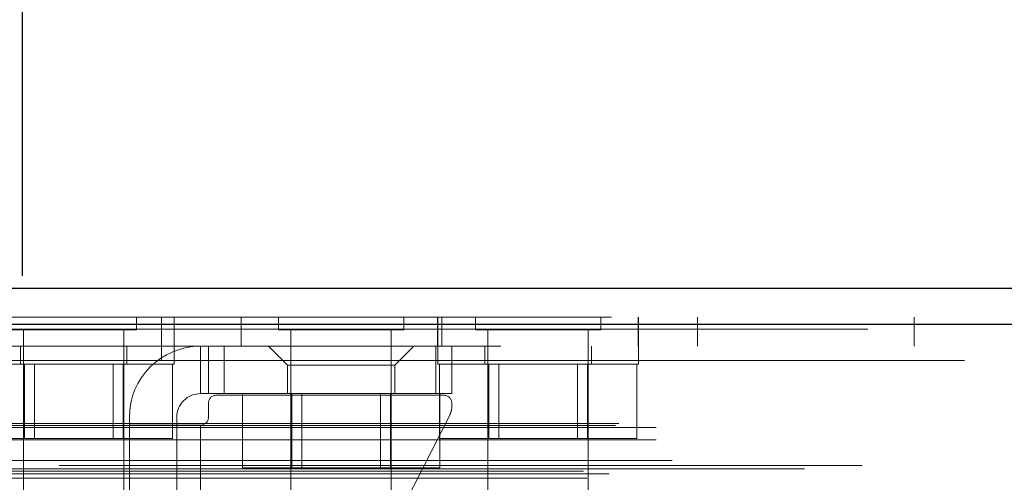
# Model space of a CAD drawing. Header units: inches. Extents: x 0.2 to 10.8, y 0.2 to 8.2.
# Tile 11 of 164: x 2.7329 to 2.8555, y 2.198 to 2.2556. Entities that reach past the tile are written whole.
import ezdxf

# ---------------------------------------------------------------- set-up
doc = ezdxf.new("R2010")
doc.units = ezdxf.units.IN
doc.header["$MEASUREMENT"] = 0
doc.linetypes.add('HIDDEN', pattern=[0.075, 0.05, -0.025])
doc.layers.add('DIMENSIONS', color=140, linetype='Continuous')
doc.styles.add('SLDTEXTSTYLE0', font='TXT', dxfattribs={"width": 0.7})
doc.dimstyles.new('SLDDIMSTYLE0', dxfattribs={"dimtxt": 0.084961, "dimasz": 0.13, "dimexe": 0, "dimexo": 0.0625, "dimgap": 0.02124, "dimtad": 0, "dimtih": 1, "dimtoh": 1, "dimlfac": 20, "dimrnd": 1e-09, "dimzin": 12, "dimdsep": 46, "dimtxsty": 'SLDTEXTSTYLE0', "dimsah": 1, "dimcen": 0.09, "dimadec": 0, "dimazin": 3, "dimtfac": 1, "dimtofl": 0, "dimtmove": 0, "dimatfit": 3, "dimfxl": 0, "dimfrac": 2, "dimtolj": 1, "dimtzin": 12, "dimarcsym": 0})

# ---------------------------------------------------------------- blocks, each defined once
blk = doc.blocks.new('_D_26')
at = {"layer": 'DIMENSIONS'}
for p, q in [((2.73325, 2.2237), (2.73325, 2.59579)), ((4.41015, 2.2237), (4.41015, 2.59579)), ((2.73325, 2.47079), (3.30582, 2.47079)), ((3.42095, 2.47079), (3.39242, 2.47079)), ((3.39242, 2.47079), (3.39242, 2.33576)), ((3.74409, 2.47079), (3.77262, 2.47079)), ((3.77262, 2.47079), (3.77262, 2.33576)), ((4.41015, 2.47079), (3.85922, 2.47079)), ((3.39242, 2.33576), (3.42095, 2.33576)), ((3.77262, 2.33576), (3.74409, 2.33576))]:
    blk.add_line(p, q, dxfattribs=at)
for points in [[(2.73325, 2.47079), (2.86325, 2.45079), (2.86325, 2.49079)], [(4.41015, 2.47079), (4.28015, 2.49079), (4.28015, 2.45079)]]:
    blk.add_solid(points, dxfattribs=at)
at = {"layer": 'DIMENSIONS', "char_height": 0.083333, "attachment_point": 1, "style": 'SLDTEXTSTYLE0'}
for s, insert in [('33.54', (3.42095, 2.59723)), ('851.9', (3.42095, 2.44318))]:
    blk.add_mtext(s, dxfattribs=dict(at, insert=insert))

msp = doc.modelspace()

# ---------------------------------------------------------------- linework, layer by layer
at = {"color": 7, "linetype": 'Continuous', "lineweight": 25}
for p, q in [((2.7066008, 2.2221575), (4.4367801, 2.2221575)), ((2.7048337, 2.2176952), (4.4385471, 2.2176952))]:
    msp.add_line(p, q, dxfattribs=at)
at = {"color": 7, "linetype": 'HIDDEN', "lineweight": 18}
for p, q in [((4.4385471, 2.2176952), (2.7048337, 2.2176952)), ((2.7066008, 2.2185575), (4.4367801, 2.2185575)), ((2.7474446, 2.216995), (2.7474446, 2.2185575)), ((2.7505487, 2.2149575), (2.7505487, 2.2185575)), ((2.7505821, 2.2131575), (2.7505821, 2.2185575)), ((2.7521321, 2.2149575), (2.7521321, 2.2185575)), ((2.7604821, 2.2185575), (2.7604821, 2.2149575)), ((2.7651279, 2.2185575), (2.7651279, 2.216995)), ((2.7807529, 2.216995), (2.7807529, 2.2185575)), ((2.7849487, 2.2185575), (2.7849487, 2.2149575)), ((2.7849821, 2.2185575), (2.7849821, 2.2149575)), ((2.7854821, 2.2149575), (2.7854821, 2.2185575)), ((2.7896696, 2.2185575), (2.7896696, 2.216995)), ((2.8052946, 2.216995), (2.8052946, 2.2185575)), ((2.8099487, 2.2149575), (2.8099487, 2.2185575)), ((2.8099821, 2.2149575), (2.8099821, 2.2185575)), ((2.8173321, 2.2149575), (2.8173321, 2.2185575)), ((2.8442987, 2.2149575), (2.8442987, 2.2185575)), ((2.8443321, 2.2149575), (2.8443321, 2.2185575)), ((2.7048337, 2.2170701), (4.4385471, 2.2170701)), ((4.4385471, 2.2170701), (2.7048337, 2.2170701)), ((2.7318196, 2.216995), (2.7474446, 2.216995)), ((2.7333821, 2.216995), (2.7333821, 2.1935575)), ((2.7458821, 2.1935575), (2.7458821, 2.216995)), ((2.7651279, 2.216995), (2.7807529, 2.216995)), ((2.7666904, 2.216995), (2.7666904, 2.1935575)), ((2.7791904, 2.1935575), (2.7791904, 2.216995)), ((2.7896696, 2.216995), (2.8052946, 2.216995)), ((2.7912321, 2.216995), (2.7912321, 2.1935575)), ((2.8037321, 2.1935575), (2.8037321, 2.216995)), ((2.7235821, 2.2149575), (2.7505821, 2.2149575)), ((2.7330071, 2.2149575), (2.7330071, 2.2127075)), ((2.7462571, 2.2127075), (2.7462571, 2.2149575)), ((2.7505487, 2.2131575), (2.7505487, 2.2149575)), ((4.3928321, 2.2149575), (2.7505821, 2.2149575)), ((2.7521321, 2.2127075), (2.7521321, 2.2149575)), ((2.7554208, 2.2149575), (2.7554208, 2.209052)), ((2.7554208, 2.209052), (2.7554208, 2.2149575)), ((2.7554208, 2.2149575), (2.7554208, 2.209052)), ((2.7554208, 2.209052), (2.7554208, 2.2149575)), ((2.7554208, 2.2149575), (2.7554208, 2.209052)), ((2.7554208, 2.209052), (2.7554208, 2.2149575)), ((2.7554208, 2.2149575), (2.7554208, 2.209052)), ((2.7554208, 2.209052), (2.7554208, 2.2149575)), ((2.756405, 2.2149575), (2.756405, 2.209052)), ((2.7583735, 2.2149575), (2.7583735, 2.209052)), ((2.7583735, 2.2149575), (2.7583735, 2.209052)), ((2.7583735, 2.2149575), (2.7583735, 2.209052)), ((2.7583735, 2.2149575), (2.7583735, 2.209052)), ((2.7583735, 2.2149575), (2.7583735, 2.209052)), ((2.7583735, 2.2149575), (2.7583735, 2.209052)), ((2.7583735, 2.2149575), (2.7583735, 2.209052)), ((2.7583735, 2.2149575), (2.7583735, 2.209052)), ((2.7638853, 2.2149575), (2.7662475, 2.2125953)), ((2.7796334, 2.2125953), (2.7819956, 2.2149575)), ((2.7847515, 2.2149575), (2.7847515, 2.209052)), ((2.7847515, 2.2149575), (2.7847515, 2.209052)), ((2.7847515, 2.2149575), (2.7847515, 2.209052)), ((2.7847515, 2.2149575), (2.7847515, 2.209052)), ((2.7847515, 2.2149575), (2.7847515, 2.209052)), ((2.7847515, 2.2149575), (2.7847515, 2.209052)), ((2.7847515, 2.2149575), (2.7847515, 2.209052)), ((2.7847515, 2.2149575), (2.7847515, 2.209052)), ((2.7849821, 2.2149575), (2.7849821, 2.2127075)), ((2.78672, 2.2149575), (2.78672, 2.209052)), ((2.7908571, 2.2149575), (2.7908571, 2.2127075)), ((2.8041071, 2.2127075), (2.8041071, 2.2149575)), ((2.8099821, 2.2127075), (2.8099821, 2.2149575)), ((2.7505821, 2.2131575), (2.7246821, 2.2131575)), ((2.7271321, 2.2127075), (2.7521321, 2.2127075)), ((2.7334834, 2.2127075), (2.7334834, 2.2034575)), ((2.7347346, 2.2127075), (2.7347346, 2.2034575)), ((2.7445296, 2.2034575), (2.7445296, 2.2127075)), ((2.7457809, 2.2127075), (2.7457809, 2.2034575)), ((4.3928321, 2.2131575), (2.7505821, 2.2131575)), ((4.3928321, 2.2131575), (2.7505821, 2.2131575)), ((2.7505821, 2.2131575), (4.3927987, 2.2131575)), ((2.7505821, 2.2131575), (4.3927987, 2.2131575)), ((2.7519297, 2.2127075), (2.7519297, 2.2034575)), ((2.7796334, 2.2125953), (2.7662475, 2.2125953)), ((2.7662475, 2.2125953), (2.7662475, 2.209052)), ((2.7796334, 2.209052), (2.7796334, 2.2125953)), ((2.7849821, 2.2127075), (2.8099821, 2.2127075)), ((2.7851846, 2.2127075), (2.7851846, 2.2034575)), ((2.7913334, 2.2127075), (2.7913334, 2.2034575)), ((2.7925846, 2.2127075), (2.7925846, 2.2034575)), ((2.8023796, 2.2034575), (2.8023796, 2.2127075)), ((2.8036309, 2.2127075), (2.8036309, 2.2034575)), ((2.8097797, 2.2127075), (2.8097797, 2.2034575)), ((2.756405, 2.209052), (2.7554208, 2.209052)), ((2.7583735, 2.209052), (2.756405, 2.209052)), ((2.7583735, 2.209052), (2.7847515, 2.209052)), ((2.7606429, 2.209052), (2.7606429, 2.199802)), ((2.7667917, 2.209052), (2.7667917, 2.199802)), ((2.7680429, 2.209052), (2.7680429, 2.199802)), ((2.7778379, 2.199802), (2.7778379, 2.209052)), ((2.7790892, 2.209052), (2.7790892, 2.199802)), ((2.78672, 2.209052), (2.7847515, 2.209052)), ((2.785238, 2.209052), (2.785238, 2.199802)), ((2.756405, 2.2078709), (2.756405, 2.2060993)), ((2.7857357, 2.2088552), (2.7573893, 2.2088552)), ((2.78672, 2.2073587), (2.78672, 2.2078709)), ((2.7865059, 2.206466), (2.7589209, 2.1522538)), ((2.7075383, 2.2053246), (4.4358426, 2.2053246)), ((2.7465625, 2.2060993), (2.7465625, 2.205115)), ((2.752468, 2.205115), (2.752468, 2.2060993)), ((2.7070999, 2.2050649), (4.436281, 2.2050649)), ((2.7121686, 2.2048246), (4.4312122, 2.2048246)), ((2.7121686, 2.2048246), (4.4312122, 2.2048246)), ((2.7465625, 2.205115), (2.7465625, 2.151178)), ((2.7554208, 2.205115), (2.7465625, 2.205115)), ((2.752468, 2.205115), (2.752468, 2.151178)), ((2.7554208, 2.205115), (2.7554208, 2.151178)), ((2.7554208, 2.205115), (2.7554208, 2.151178)), ((2.7554208, 2.151178), (2.7554208, 2.205115)), ((2.7554208, 2.151178), (2.7554208, 2.205115)), ((2.7554208, 2.205115), (2.7554208, 2.151178)), ((2.7554208, 2.205115), (2.7554208, 2.151178)), ((2.7554208, 2.151178), (2.7554208, 2.205115)), ((2.7554208, 2.151178), (2.7554208, 2.205115)), ((2.7554208, 2.205115), (2.7554208, 2.151178)), ((2.7554208, 2.205115), (2.7554208, 2.151178)), ((2.7554208, 2.151178), (2.7554208, 2.205115)), ((2.7554208, 2.151178), (2.7554208, 2.205115)), ((2.7554208, 2.205115), (2.7554208, 2.151178)), ((2.7554208, 2.205115), (2.7554208, 2.151178)), ((2.7554208, 2.151178), (2.7554208, 2.205115)), ((2.7554208, 2.151178), (2.7554208, 2.205115)), ((2.7121686, 2.203305), (4.4312122, 2.203305)), ((2.7273346, 2.2034575), (2.7334834, 2.2034575)), ((2.7334834, 2.2034575), (2.7457809, 2.2034575)), ((2.7457809, 2.2034575), (2.7519297, 2.2034575)), ((2.7851846, 2.2034575), (2.7913334, 2.2034575)), ((2.7913334, 2.2034575), (2.8036309, 2.2034575)), ((2.8036309, 2.2034575), (2.8097797, 2.2034575)), ((2.7141882, 2.2007201), (4.4291927, 2.2007201)), ((2.703137, 2.1994054), (4.4402439, 2.1994054)), ((4.4378227, 2.2001063), (2.7055659, 2.2001063)), ((2.7121686, 2.1996841), (4.4312122, 2.1996841)), ((4.430653, 2.1996883), (2.7127263, 2.1996883)), ((2.7606429, 2.199802), (2.7667917, 2.199802)), ((2.7667917, 2.199802), (2.7790892, 2.199802)), ((2.7790892, 2.199802), (2.785238, 2.199802)), ((2.7036058, 2.1985301), (4.4397707, 2.1985301)), ((2.7063184, 2.1990548), (4.4370624, 2.1990548))]:
    msp.add_line(p, q, dxfattribs=at)
for centre, radius, start, end in [((2.7554208, 2.2060993), 0.0088583, 90, 180), ((2.7554208, 2.2060993), 0.0029528, 90, 180), ((2.7573893, 2.2078709), 0.0009843, 90, 180), ((2.7857357, 2.2078709), 0.0009843, 0, 90), ((2.7847515, 2.2073587), 0.0019685, 333.031464, 0), ((2.7554208, 2.2060993), 0.0009843, 270, 0)]:
    msp.add_arc(centre, radius, start, end, dxfattribs=at)

# ---------------------------------------------------------------- dimensions: what is measured, and where the dimension line sits
at = {"layer": 'DIMENSIONS'}
dim = msp.add_linear_dim(base=(4.4101526, 2.4707893), p1=(2.7332526, 2.1737008), p2=(4.4101526, 2.1737008), dimstyle='SLDDIMSTYLE0', dxfattribs=at)
dim.commit()
dim.dimension.update_dxf_attribs({"geometry": '_D_26', "text_midpoint": (3.5825208, 2.4707893), "dimtype": 160})

doc.saveas('drawing.dxf')
